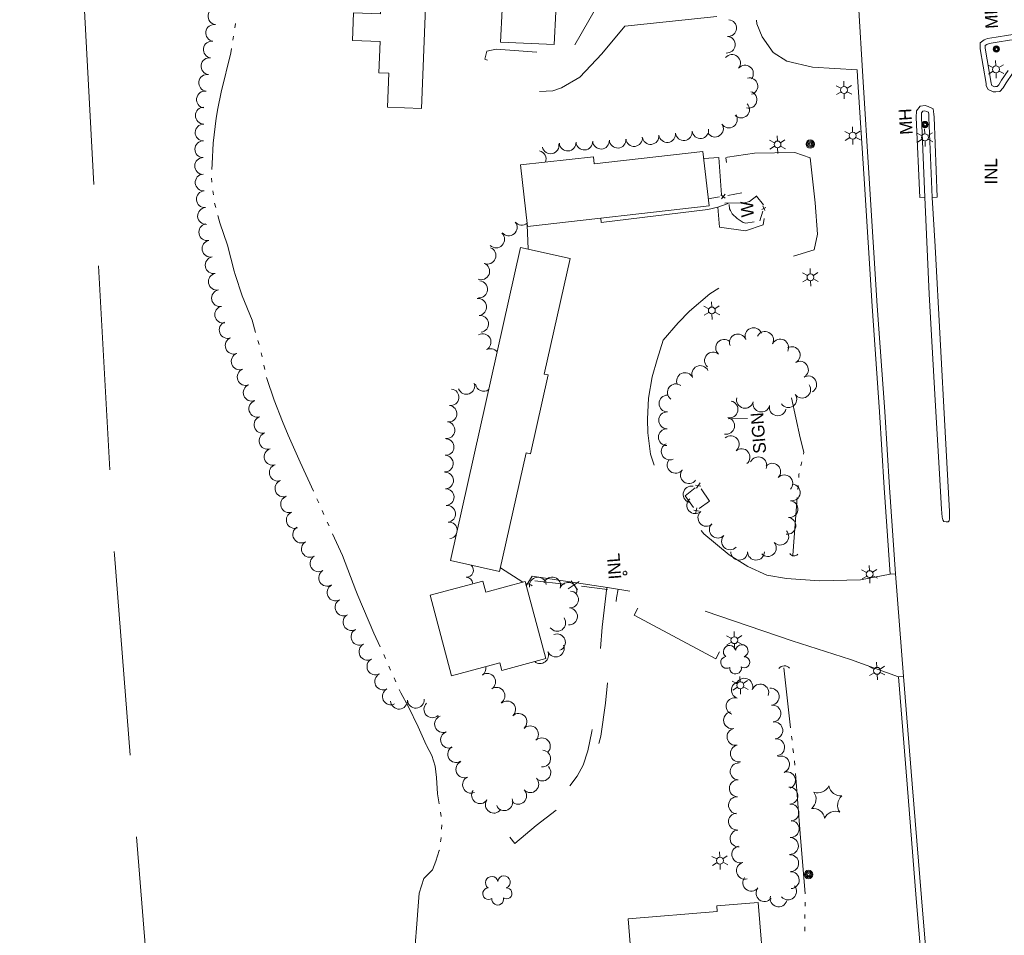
# Model space of a CAD drawing. Header units: feet. Extents: x 191091 to 192997, y 267020 to 268519.
# Tile 2 of 8: x 191130 to 191599, y 267468 to 267903. Entities that reach past the tile are written whole.
import ezdxf
from ezdxf.enums import TextEntityAlignment as Align

# ---------------------------------------------------------------- set-up
doc = ezdxf.new("R2010")
doc.units = ezdxf.units.FT
doc.header["$MEASUREMENT"] = 0
for name, pattern in [('DGN Style 3', [136.13208, 97.2372, -38.89488]), ('DGN Style 5', [68.06604, 29.17116, -38.89488]), ('DGN Style 6', [184.945154, 0.097237, -38.89488, 68.06604, -38.89488, 0.097237, -38.89488])]:
    doc.linetypes.add(name, pattern=pattern)
for name, color, linetype, lineweight in [('E_DRN_Grate', 140, 'Continuous', 0), ('E_DWY', 3, 'DGN Style 3', 0), ('E_LAND_Vegetation', 20, 'Continuous', 0), ('E_MAP_Limits', 20, 'DGN Style 3', 0), ('E_MISCPROP', 43, 'Continuous', 0), ('E_MISCPROP_HvyLine', 251, 'Continuous', 13), ('E_MISCPROP_Railing', 43, 'Continuous', 0), ('E_PATH_Sidewalk', 3, 'DGN Style 5', 0), ('E_RDWY', 43, 'Continuous', 13), ('E_WTR', 251, 'DGN Style 6', 0)]:
    doc.layers.add(name, color=color, linetype=linetype, lineweight=lineweight)
doc.styles.add('Style-IGR_FONT_0', font='IGR_FONT_0.shx')
doc.styles.add('Style-IGR_FONT_1', font='IGR_FONT_1.shx')

# ---------------------------------------------------------------- blocks, each defined once
blk = doc.blocks.new('INL')
at = {"layer": 'E_MISCPROP_Railing', "color": 43, "linetype": 'Continuous', "lineweight": 0, "style": 'Style-IGR_FONT_0'}
blk.add_text('INL', height=6, rotation=0.0002, dxfattribs=at).set_placement((-5.74, -3.01))
blk = doc.blocks.new('MHO')
at = {"layer": 'E_DRN_Grate', "color": 12, "linetype": 'Continuous', "lineweight": 0}
for centre, radius in [((0.06, 0.01), 1.5), ((0.07, 0.01), 1.22), ((0.06, 0), 0.968), ((0.03, -0.01), 0.605)]:
    blk.add_circle(centre, radius, dxfattribs=at)
blk = doc.blocks.new('CULVRT_1')
at = {"layer": 'E_MISCPROP_Railing', "color": 43, "linetype": 'Continuous', "lineweight": 0}
blk.add_arc((1.92, 1.44), 2.4, 216.8801, 323.1197, dxfattribs=at)
blk = doc.blocks.new('CULVRT_2')
at = {"layer": 'E_MISCPROP_Railing', "color": 43, "linetype": 'Continuous', "lineweight": 0}
blk.add_arc((2.53, 1.89), 3.16, 216.8789, 323.1185, dxfattribs=at)
blk = doc.blocks.new('POLE')
at = {"layer": 'E_MISCPROP', "color": 1, "linetype": 'Continuous', "lineweight": 0}
for centre, radius in [((-0.01, 0.02), 2.02), ((-0.01, 0.03), 1.52), ((0, -0.01), 1.01), ((0, 0), 0.502)]:
    blk.add_circle(centre, radius, dxfattribs=at)
blk = doc.blocks.new('LTP')
at = {"layer": 'E_MISCPROP', "color": 1, "linetype": 'Continuous', "lineweight": 0}
for p, q in [((-1.63, 0.07), (-4.24, 0.14)), ((-0.8, 1.43), (-2, 3.73)), ((0.9, 1.42), (2.27, 3.65)), ((-0.88, -1.42), (-2.24, -3.61)), ((0.76, -1.47), (2, -3.65)), ((1.64, -0.02), (4.16, -0.09))]:
    blk.add_line(p, q, dxfattribs=at)
blk.add_circle((0, 0), 1.64, dxfattribs=at)
blk = doc.blocks.new('SIGN_4')
at = {"layer": 'E_MISCPROP', "color": 1, "linetype": 'Continuous', "lineweight": 0, "style": 'Style-IGR_FONT_0'}
blk.add_text('SIGN', height=6, rotation=359.9999, dxfattribs=at).set_placement((-9.6, -0.01), align=Align.MIDDLE_LEFT)
blk = doc.blocks.new('LTP_5')
at = {"layer": 'E_MISCPROP', "color": 1, "linetype": 'Continuous', "lineweight": 0}
for p, q in [((-1.63, 0.07), (-4.24, 0.14)), ((-0.8, 1.43), (-2, 3.73)), ((0.9, 1.42), (2.27, 3.65)), ((-0.88, -1.42), (-2.24, -3.61)), ((0.76, -1.47), (2, -3.65)), ((1.64, -0.02), (4.16, -0.09))]:
    blk.add_line(p, q, dxfattribs=at)
blk.add_circle((0, 0), 1.64, dxfattribs=at)
blk = doc.blocks.new('TREE_1')
at = {"layer": 'E_LAND_Vegetation', "color": 94, "linetype": 'Continuous', "lineweight": 0}
for centre, radius, start, end in [((-1.47, 4.28), 2.78, 1.3945, 209.1675), ((3.57, 2.42), 2.97, 278.4236, 139.6575), ((-4.47, 0.2), 2.78, 78.0715, 279.0825), ((-2.01, -4.2), 2.61, 140.7796, 358.7122), ((3.46, -3.43), 2.97, 196.0744, 79.0477)]:
    blk.add_arc(centre, radius, start, end, dxfattribs=at)
blk = doc.blocks.new('TREE_2')
at = {"layer": 'E_LAND_Vegetation', "color": 94, "linetype": 'Continuous', "lineweight": 0}
for centre, radius, start, end in [((-1.47, 4.28), 2.78, 1.3945, 209.1675), ((3.57, 2.42), 2.97, 278.4236, 139.6575), ((-4.47, 0.2), 2.78, 78.0715, 279.0825), ((-2.01, -4.2), 2.61, 140.7796, 358.7122), ((3.46, -3.43), 2.97, 196.0744, 79.0477)]:
    blk.add_arc(centre, radius, start, end, dxfattribs=at)
blk = doc.blocks.new('INL_6')
at = {"layer": 'E_MISCPROP_Railing', "color": 43, "linetype": 'Continuous', "lineweight": 0, "style": 'Style-IGR_FONT_0'}
blk.add_text('INL', height=6, rotation=359.9999, dxfattribs=at).set_placement((-5.74, -3.01))
blk = doc.blocks.new('PINEL_2')
at = {"layer": 'E_LAND_Vegetation', "color": 94, "linetype": 'Continuous', "lineweight": 0}
for centre, start, end in [((-8.14, 7.32), 275.2112, 0.9761), ((2.26, 10.71), 215.2112, 300.9761), ((10.41, 3.41), 155.2112, 240.9762), ((-10.4, -3.39), 335.2112, 60.9761), ((8.15, -7.3), 95.2112, 180.9762), ((-2.25, -10.7), 35.2112, 120.9762)]:
    blk.add_arc(centre, 5.72, start, end, dxfattribs=at)
blk = doc.blocks.new('WAL_2')
at = {"layer": 'E_MISCPROP_Railing', "color": 43, "linetype": 'Continuous', "lineweight": 0, "style": 'Style-IGR_FONT_0'}
blk.add_text('W', height=6, rotation=0.0001, dxfattribs=at).set_placement((-2.3, -0.01), align=Align.MIDDLE_LEFT)

msp = doc.modelspace()

# ---------------------------------------------------------------- linework, layer by layer
at = {"layer": 'E_DWY', "color": 2, "linetype": 'DGN Style 3', "lineweight": 0, "flags": 128}
for points in [[(191479.26, 267922.84), (191462.56, 267914.96), (191428.35, 267912.14), (191404.7, 267909.4), (191393.33, 267889.3), (191385.26, 267887.22), (191376.31, 267887.92), (191377.31, 267869.15), (191383.92, 267869.49), (191388.08, 267871.04), (191396.77, 267876.06), (191407.33, 267887.21), (191418.27, 267900.33), (191468.22, 267905.5), (191473.24, 267905.06), (191480.95, 267903.29)], [(191528.81, 267879.6), (191507.57, 267880.87), (191495.35, 267883.59), (191488.8, 267887.85), (191483.6, 267895.19), (191481.14, 267901.39), (191480.97, 267903.19)], [(191544.52, 267639.51), (191530.36, 267636.77), (191510.95, 267636.32), (191495.19, 267637.45), (191485.92, 267639.03), (191476.8, 267643.09), (191467.96, 267648.62), (191455.93, 267658.65), (191453.01, 267661.91), (191450.73, 267669.47), (191435.65, 267686.35), (191432.34, 267691.06), (191430.47, 267696.61), (191429.21, 267706.78), (191428.98, 267713.29), (191429.54, 267723.19), (191431.31, 267733.47), (191433.72, 267741.64), (191436.43, 267750.83), (191443.67, 267759.05), (191449.09, 267764.63), (191458.79, 267772.94), (191469, 267779.48), (191472.51, 267781.84), (191479.49, 267784.56), (191495.25, 267789.82), (191508.36, 267793.88), (191510.01, 267801.34), (191508.82, 267816.24), (191506.5, 267837.6), (191499.22, 267840.16), (191479.92, 267839.82), (191467.08, 267837.91), (191466.41, 267837.66), (191467.74, 267825.25), (191474.92, 267825.61), (191481.73, 267820.23), (191484.53, 267817.07), (191485.42, 267814.07), (191484.03, 267805.71), (191475.71, 267802.84), (191463.3, 267804.65), (191462.52, 267814.17), (191457.73, 267812.99), (191406.97, 267806.84), (191406.77, 267808.95)], [(191371.75, 267805.72), (191372.25, 267794.2)], [(191369.72, 267635.71), (191359.05, 267642.48)], [(191371.32, 267634.7), (191371.14, 267634.81)], [(191548.47, 267590.63), (191525.62, 267598.88), (191497.91, 267607.79), (191453.13, 267623.07), (191447.16, 267620.39), (191428.1, 267629.38), (191423.55, 267631.02), (191410, 267633.13), (191374.22, 267638.5), (191371.38, 267633.95)]]:
    msp.add_lwpolyline(points, dxfattribs=at)
at = {"layer": 'E_LAND_Vegetation', "color": 94, "linetype": 'Continuous', "lineweight": 0}
for centre, radius, start, end in [((191223.93, 267905.02), 4, 81.9528, 261.9375), ((191467.44, 267899.42), 3.97, 265.3549, 85.3396), ((191222.81, 267897.1), 4, 81.9528, 261.9375), ((191221.69, 267889.18), 4, 81.9528, 261.9375), ((191466.8, 267891.5), 3.97, 265.3549, 85.3396), ((191220.59, 267881.27), 4, 82.1756, 262.1603), ((191469.31, 267882.82), 3.97, 320.6751, 140.6598), ((191475.46, 267877.79), 3.97, 320.6751, 140.6598), ((191219.51, 267873.35), 4, 82.1756, 262.1603), ((191477.56, 267871.74), 3.97, 284.0701, 104.0548), ((191218.42, 267865.43), 4, 82.1756, 262.1603), ((191477.17, 267865.31), 3.97, 254.407, 74.3917), ((191217.89, 267857.73), 4, 89.215, 269.1997), ((191473.63, 267860.62), 3.97, 224.857, 44.8417), ((191467.82, 267855.9), 3.97, 213.3348, 33.3194), ((191217.78, 267849.73), 4, 89.215, 269.1997), ((191446.32, 267849.89), 3.97, 186.8164, 6.8011), ((191454.2, 267850.84), 3.97, 186.982, 6.9667), ((191461.18, 267851.54), 3.97, 213.3348, 33.3194), ((191217.67, 267841.74), 4, 89.215, 269.1997), ((191399, 267845.35), 3.97, 183.3671, 3.3517), ((191406.93, 267845.81), 3.97, 183.3671, 3.3517), ((191414.87, 267846.28), 3.97, 183.3671, 3.3517), ((191422.64, 267847.07), 3.97, 186.8164, 6.8011), ((191430.53, 267848.01), 3.97, 186.8164, 6.8011), ((191438.42, 267848.95), 3.97, 186.8164, 6.8011), ((191376.78, 267837.09), 3.97, 338.031, 77.0061), ((191382.95, 267843.56), 3.97, 191.5843, 11.569), ((191391.07, 267844.88), 3.97, 183.3671, 3.3517), ((191217.56, 267833.75), 4, 89.215, 269.1997), ((191217.8, 267825.94), 4, 94.0944, 274.0791), ((191218.37, 267817.97), 4, 94.0944, 274.0791), ((191218.94, 267809.99), 4, 94.0944, 274.0791), ((191219.54, 267802.27), 4, 100.9201, 280.9048), ((191362.97, 267804.56), 4.02, 219.3913, 39.376), ((191369.19, 267809.66), 4.02, 219.3913, 309.867), ((191356.99, 267798.82), 4.02, 226.3782, 46.3629), ((191221.05, 267794.42), 4, 100.9201, 280.9048), ((191352.9, 267791.12), 4.02, 248.0463, 68.0309), ((191222.56, 267786.57), 4, 100.9201, 280.9048), ((191349.89, 267783.66), 4.02, 248.0463, 68.0309), ((191224.08, 267778.72), 4, 100.9201, 280.9048), ((191348.94, 267775.06), 4.02, 264.9898, 84.9745), ((191225.59, 267770.87), 4, 100.9201, 280.9048), ((191348.45, 267766.63), 4.02, 276.5542, 96.5389), ((191227.1, 267763.02), 4, 100.9201, 280.9048), ((191349.36, 267758.63), 4.02, 276.5542, 96.5389), ((191229.23, 267755.73), 4, 111.0024, 290.9871), ((191479.51, 267752.76), 4.01, 21.9299, 201.9146), ((191232.09, 267748.27), 4, 111.0024, 290.9871), ((191350.55, 267749.92), 4.02, 297.6281, 117.6128), ((191472.07, 267749.77), 4.01, 21.9299, 201.9146), ((191485.02, 267750.96), 4.01, 333.4242, 153.4089), ((191465.52, 267747.22), 4.01, 48.7068, 228.6915), ((191492.19, 267747.37), 4.01, 333.4242, 153.4089), ((191497.66, 267743.77), 4.01, 299.562, 119.5467), ((191234.96, 267740.8), 4, 111.0024, 290.9871), ((191354.28, 267742.79), 4.02, 38.2052, 117.6128), ((191460.23, 267741.2), 4.01, 48.7068, 228.6915), ((191454.17, 267734.76), 4.01, 24.9443, 204.929), ((191501.61, 267736.8), 4.01, 299.562, 119.5467), ((191237.82, 267733.34), 4, 111.0024, 290.9871), ((191446.9, 267731.39), 4.01, 24.9443, 204.929), ((191505.56, 267729.83), 4.01, 299.562, 119.5467), ((191240.69, 267725.88), 4, 111.0024, 290.9871), ((191342.87, 267729.08), 3.95, 200.4433, 20.428), ((191351.07, 267730.49), 3.95, 187.9555, 307.1291), ((191442.56, 267726.05), 4.01, 53.4155, 233.4002), ((191502.66, 267727.35), 4.01, 214.5265, 34.5112), ((191335.33, 267723.7), 3.95, 263.0947, 83.0794), ((191438.57, 267720.7), 4.01, 88.8984, 268.8831), ((191496.06, 267722.8), 4.01, 214.5265, 34.5112), ((191243.36, 267718.21), 4, 107.621, 287.6056), ((191334.37, 267715.86), 3.95, 263.0947, 83.0794), ((191468.1, 267717.95), 4.01, 258.1691, 78.1538), ((191475.43, 267722.48), 4.01, 167.1373, 347.122), ((191483.24, 267720.7), 4.01, 167.1373, 347.122), ((191491.05, 267718.91), 4.01, 167.1373, 347.122), ((191245.78, 267710.6), 4, 107.621, 287.6056), ((191438.41, 267712.68), 4.01, 88.8984, 268.8831), ((191333.42, 267708.03), 3.95, 263.0947, 83.0794), ((191466.46, 267710.11), 4.01, 258.1691, 78.1538), ((191248.2, 267702.98), 4, 107.621, 287.6056), ((191438.26, 267704.67), 4.01, 88.8984, 268.8831), ((191468.64, 267701.34), 4.01, 310.0167, 130.0014), ((191333.01, 267700), 3.95, 267.1511, 87.1358), ((191439.62, 267697.89), 4.01, 113.8092, 293.7939), ((191250.62, 267695.36), 4, 107.621, 287.6056), ((191332.62, 267692.12), 3.95, 267.1511, 87.1358), ((191473.8, 267695.2), 4.01, 310.0167, 130.0014), ((191253.07, 267687.83), 4, 109.7758, 289.7605), ((191442.43, 267691.53), 4.01, 142.2011, 322.1858), ((191481.82, 267691.3), 4.01, 336.6229, 156.6076), ((191488.37, 267688.24), 4.01, 316.4054, 136.3901), ((191332.76, 267684.05), 3.95, 272.0072, 91.9919), ((191448.76, 267686.62), 4.01, 142.2011, 322.1858), ((191494.17, 267682.71), 4.01, 316.4054, 136.3901), ((191255.77, 267680.31), 4, 109.7758, 289.7605), ((191497.69, 267678.39), 4.01, 262.4949, 82.4796), ((191333.03, 267676.17), 3.95, 272.0072, 91.9919), ((191450.05, 267677.43), 4.01, 80.0547, 260.0393), ((191258.47, 267672.78), 4, 109.7758, 289.7605), ((191333.75, 267668.17), 3.95, 275.8916, 95.8763), ((191451.77, 267672.3), 4.01, 131.3863, 311.371), ((191496.64, 267670.45), 4.01, 262.4949, 82.4796), ((191261.18, 267665.26), 4, 109.7758, 289.7605), ((191457.07, 267666.29), 4.01, 131.3863, 311.371), ((191334.56, 267660.32), 3.95, 358.8918, 95.8763), ((191462.54, 267660.68), 4.01, 136.139, 316.1237), ((191495.6, 267662.5), 4.01, 262.4949, 82.4796), ((191264.24, 267658.36), 4, 120.9995, 300.9842), ((191334.56, 267660.32), 3.95, 275.8916, 335.9941), ((191492.23, 267657.36), 4.01, 222.8223, 42.8069), ((191268.36, 267651.51), 4, 120.9995, 300.9842), ((191468.32, 267655.13), 4.01, 136.139, 316.1237), ((191486.35, 267651.91), 4.01, 222.8223, 42.8069), ((191472.65, 267650.18), 4.01, 179.9806, 359.9653), ((191480.67, 267650.18), 4.01, 179.9806, 359.9653), ((191272.48, 267644.65), 4, 120.9995, 300.9842), ((191276.59, 267637.8), 4, 120.9995, 300.9842), ((191342.89, 267641.37), 3.32, 268.1311, 47.2232), ((191342.67, 267634.74), 3.32, 3.4406, 88.1158), ((191371.44, 267630.91), 4.03, 47.5672, 94.59), ((191376.89, 267633.96), 4.03, 9.6466, 189.6313), ((191383.7, 267634.09), 4.03, 341.4555, 161.4402), ((191391.34, 267631.53), 4.03, 341.4555, 161.4402), ((191280.54, 267630.74), 4, 118.3853, 298.3699), ((191392.15, 267627.42), 4.03, 266.7672, 86.7519), ((191284.34, 267623.71), 4, 118.3853, 298.3699), ((191391.69, 267619.38), 4.03, 266.7672, 86.7519), ((191288.14, 267616.68), 4, 118.3853, 298.3699), ((191386.06, 267616.33), 4.03, 214.9763, 34.961), ((191291.94, 267609.64), 4, 118.3853, 298.3699), ((191385.93, 267607.03), 4.03, 291.215, 111.1997), ((191295.74, 267602.61), 4, 118.3853, 298.3699), ((191377.96, 267600.99), 4.03, 230.4398, 23.1239), ((191385.37, 267604.16), 4.03, 203.1392, 23.1239), ((191299.54, 267595.57), 4, 118.3853, 298.3699), ((191348.13, 267594.68), 4, 306.4105, 10.7951), ((191303.23, 267588.43), 4, 117.2423, 297.2269), ((191352.74, 267588.27), 4, 303.6765, 123.6611), ((191473.04, 267584.26), 4.03, 71.6605, 251.6452), ((191475.13, 267585.9), 4.03, 340.0101, 159.9947), ((191306.88, 267581.32), 4, 117.2423, 297.2269), ((191357.17, 267581.62), 4, 303.6765, 123.6611), ((191482.7, 267583.14), 4.03, 340.0101, 159.9947), ((191487.66, 267581.18), 4.03, 276.0013, 95.986), ((191310.8, 267579.27), 4, 183.3286, 3.3133), ((191318.78, 267579.74), 4, 183.3286, 3.3133), ((191362.26, 267575.08), 4, 312.2441, 132.2287), ((191470.5, 267576.61), 4.03, 71.6605, 251.6452), ((191326.66, 267575.16), 4, 132.9197, 312.9044), ((191469.31, 267569.96), 4.03, 101.5233, 281.5079), ((191488.5, 267573.16), 4.03, 276.0013, 95.986), ((191331.75, 267568.14), 4, 110.8813, 290.866), ((191367.63, 267569.16), 4, 312.2441, 132.2287), ((191489.38, 267565.12), 4.03, 276.581, 96.5657), ((191334.59, 267560.67), 4, 110.8813, 290.866), ((191373.16, 267563.26), 4, 314.8063, 134.791), ((191470.92, 267562.06), 4.03, 101.5233, 281.5079), ((191378.79, 267557.58), 4, 314.8063, 134.791), ((191490.3, 267557.11), 4.03, 276.581, 96.5657), ((191337.98, 267553.85), 4, 120.6207, 300.6054), ((191378.94, 267551.7), 4, 266.1659, 86.1506), ((191472.53, 267554.16), 4.03, 101.5233, 281.5079), ((191492.59, 267548.89), 4.03, 290.8319, 110.8166), ((191341.88, 267546.59), 4, 113.5603, 293.545), ((191379.03, 267545.09), 4, 223.9671, 43.9517), ((191472.44, 267545.6), 4.03, 87.1887, 267.1734), ((191345.07, 267539.26), 4, 113.5603, 293.545), ((191373.28, 267539.54), 4, 223.9671, 43.9517), ((191472.04, 267537.54), 4.03, 87.1887, 267.1734), ((191495.46, 267541.35), 4.03, 290.8319, 110.8166), ((191349.35, 267534.3), 4, 145.1371, 325.1218), ((191367.52, 267533.99), 4, 223.9671, 43.9517), ((191496.56, 267534.07), 4.03, 273.8203, 93.805), ((191355.91, 267529.73), 4, 145.1371, 325.1218), ((191360.92, 267530.96), 4, 204.4403, 24.425), ((191471.64, 267529.49), 4.03, 87.1887, 267.1734), ((191497.1, 267526.02), 4.03, 273.8203, 93.805), ((191471.66, 267521.73), 4.03, 94.905, 274.8897), ((191497.19, 267518.2), 4.03, 267.5066, 87.4912), ((191472.35, 267513.69), 4.03, 94.905, 274.8897), ((191496.84, 267510.15), 4.03, 267.5066, 87.4912), ((191473.25, 267506.1), 4.03, 105.7255, 285.7102), ((191496.95, 267501.92), 4.03, 272.0069, 91.9916), ((191475.44, 267498.34), 4.03, 105.7255, 285.7102), ((191478.43, 267492.67), 4.03, 141.5665, 321.5511), ((191497.23, 267493.86), 4.03, 272.0069, 91.9916), ((191484.75, 267487.66), 4.03, 141.5665, 321.5511), ((191495.93, 267488.49), 4.03, 220.6676, 40.6523), ((191491.42, 267485.18), 4.03, 164.3581, 344.3428)]:
    msp.add_arc(centre, radius, start, end, dxfattribs=at)
at = {"layer": 'E_MAP_Limits', "color": 3, "linetype": 'DGN Style 3', "lineweight": 0, "flags": 128}
msp.add_lwpolyline([(191130.26, 268465.81), (191175.35, 267648.76), (191223.21, 267039.49)], dxfattribs=at)
at = {"layer": 'E_MISCPROP', "color": 1, "linetype": 'Continuous', "lineweight": 0}
msp.add_line((191467.42, 267713.37), (191476.62, 267713.58), dxfattribs=at)
at = {"layer": 'E_MISCPROP_HvyLine', "color": 230, "linetype": 'Continuous', "lineweight": 13, "flags": 128}
for points in [[(191323.92, 267921.37), (191305.81, 267922.09), (191305.28, 267908.51), (191302.13, 267908.63), (191302.03, 267906.13), (191289.17, 267906.64), (191288.65, 267893.5), (191301.79, 267892.98), (191301.21, 267878.14), (191305.92, 267877.95), (191305.28, 267861.77), (191321.54, 267861.13)], [(191385.39, 267907.12), (191359.86, 267908.27), (191359.16, 267892.73), (191384.69, 267891.59)], [(191455.42, 267840.62), (191458.34, 267814.79), (191371.94, 267805.01), (191368.64, 267834.26), (191403.34, 267838.19), (191403.72, 267834.78)], [(191335.33, 267645.99), (191368.53, 267795.03), (191392.2, 267789.76), (191379.94, 267734.72), (191381.77, 267734.31), (191373.41, 267696.81), (191371.26, 267697.29), (191358.67, 267640.79)], [(191370.82, 267636), (191380.64, 267599.29), (191359.65, 267593.68), (191358.71, 267597.21), (191335.83, 267591.09), (191325.57, 267629.48), (191350.69, 267636.2), (191352.08, 267630.99)], [(191422.52, 267441.76), (191419.77, 267475.46), (191462.19, 267478.92), (191461.97, 267481.63), (191481.67, 267483.24), (191484.67, 267446.4), (191454.66, 267443.96), (191455.07, 267438.86), (191442.68, 267437.85), (191442.23, 267443.36)]]:
    msp.add_lwpolyline(points, close=True, dxfattribs=at)
at = {"layer": 'E_MISCPROP_Railing', "color": 43, "linetype": 'Continuous', "lineweight": 0}
for p, q in [((191463.93, 267820.02), (191465.95, 267818.46)), ((191464.2, 267818.08), (191466.04, 267820.43)), ((191483.48, 267813.12), (191485.33, 267813.97)), ((191484.94, 267812.6), (191483.97, 267814.76)), ((191451.83, 267681.88), (191454.44, 267681.43)), ((191452.38, 267680.45), (191454.17, 267682.96)), ((191453.61, 267669.46), (191451.12, 267669.98)), ((191452.52, 267671.09), (191451.9, 267668.18)), ((191396.46, 267636.04), (191391.37, 267632.57)), ((191395.76, 267632.04), (191392.77, 267636.39))]:
    msp.add_line(p, q, dxfattribs=at)
at = {"layer": 'E_MISCPROP_Railing', "color": 43, "linetype": 'Continuous', "lineweight": 0, "flags": 128}
for points in [[(191457.95, 267818.22), (191463.3, 267819.03)], [(191467.22, 267819.73), (191473.93, 267821.01)], [(191484.3, 267815.22), (191480.89, 267819.46)], [(191482.59, 267807.73), (191483.98, 267812.3)], [(191446.92, 267676.72), (191451.77, 267680.62)], [(191454.59, 267680.16), (191458.51, 267674.26)], [(191450.97, 267671.24), (191446.92, 267676.72)], [(191458.51, 267674.26), (191453.71, 267670.67)], [(191389.47, 267634.68), (191375.43, 267636.35)], [(191409.99, 267632.24), (191397.64, 267633.71)]]:
    msp.add_lwpolyline(points, dxfattribs=at)
at = {"layer": 'E_MISCPROP_Railing', "color": 43, "linetype": 'Continuous', "lineweight": 13, "flags": 128}
for points in [[(191465.8, 267816.07), (191475.28, 267816.28), (191477.67, 267816.93), (191481.06, 267819.52)], [(191479.81, 267807.18), (191475.9, 267806.59), (191474.59, 267806.94), (191471.67, 267808.8), (191469.29, 267811.02), (191468.5, 267812.57), (191468.08, 267813.4), (191467.84, 267815.41)], [(191463.29, 267602.58), (191461.61, 267599.15), (191422.65, 267619.91), (191424.39, 267623.29)]]:
    msp.add_lwpolyline(points, dxfattribs=at)
at = {"layer": 'E_MISCPROP_Railing', "color": 43, "linetype": 'Continuous', "lineweight": 0}
msp.add_ellipse((191418.34, 267640.03), major_axis=(0.889, 0.031), ratio=0.998627, dxfattribs=at)
at = {"layer": 'E_PATH_Sidewalk', "color": 2, "linetype": 'DGN Style 5', "lineweight": 0, "flags": 128}
for points in [[(191376.31, 267887.92), (191357, 267889.38), (191352.6, 267888.44), (191351.61, 267884.64), (191354.47, 267883.34), (191356.64, 267885.49), (191376.54, 267883.67)], [(191464.34, 267820.12), (191462.93, 267837.82), (191455.79, 267837.27)], [(191462.52, 267814.17), (191467.41, 267815.85)], [(191409.72, 267633.17), (191407.53, 267614.24), (191406.24, 267599.71), (191404.41, 267577.98), (191402.52, 267564.55), (191400.6, 267555.39), (191398.36, 267548.57), (191395.63, 267543.31), (191391.98, 267538.58), (191387.07, 267534.37), (191362.69, 267515.44), (191365.98, 267511.29), (191376.13, 267519.84), (191386.18, 267527.71), (191391.65, 267531.95), (191396.11, 267535.92), (191399.44, 267540.41), (191400.67, 267543.6), (191402.85, 267548.84), (191406.86, 267562.46), (191409.01, 267578.03), (191410.63, 267592.91), (191412.17, 267606.77), (191413.16, 267620.05), (191414.33, 267628.29), (191415.06, 267632.34)], [(191477.76, 267442.01), (191487.7, 267442.82), (191484.41, 267482.57), (191484.25, 267483.69), (191481.03, 267483.19)]]:
    msp.add_lwpolyline(points, dxfattribs=at)
at = {"layer": 'E_RDWY', "color": 30, "linetype": 'Continuous', "lineweight": 13, "flags": 128}
for points in [[(191513.46, 268224.15), (191516.65, 268160.26), (191518.63, 268124.35), (191521.43, 268074.81), (191524.52, 268015.23), (191527.66, 267949.42), (191529.52, 267910.65), (191531.5, 267876.32), (191534.6, 267827.82), (191538.4, 267767.21), (191541.96, 267716.92), (191544.17, 267680.72), (191547.01, 267639.68)], [(191606.68, 267882.65), (191611.75, 267888.73), (191613.08, 267890.35), (191613.82, 267891.66), (191614.14, 267893.52), (191613.93, 267895.31), (191612.92, 267896.49), (191610.88, 267897.65), (191609.16, 267897.15), (191600.93, 267896.09), (191595.04, 267895.16), (191590.92, 267894.52), (191589.25, 267893.79), (191587.32, 267892.35), (191587.3, 267889.59), (191590.19, 267872.96), (191590.22, 267871.93), (191591.21, 267870.12), (191593.64, 267869.01), (191594.81, 267869.05), (191596.73, 267869.24), (191598.32, 267870.95), (191599.68, 267873.28), (191602.83, 267877.8)], [(191604.76, 267884.25), (191609.82, 267890.33), (191611.01, 267891.77), (191611.43, 267892.51), (191611.62, 267893.59), (191611.54, 267894.26), (191611.31, 267894.53), (191610.56, 267894.95), (191609.67, 267894.7), (191601.29, 267893.62), (191595.42, 267892.69), (191591.63, 267892.1), (191590.52, 267891.62), (191589.81, 267891.09), (191589.8, 267889.79), (191592.68, 267873.22), (191592.7, 267872.6), (191593, 267872.05), (191594.14, 267871.53), (191594.65, 267871.55), (191595.54, 267871.64), (191596.3, 267872.45), (191597.57, 267874.63), (191600.78, 267879.23)], [(191528.81, 267879.6), (191529.01, 267876.17), (191532.11, 267827.66), (191535.91, 267767.04), (191539.46, 267716.75), (191541.68, 267680.56), (191544.52, 267639.51)], [(191566.97, 267818.88), (191565.42, 267856.94), (191565.36, 267858.46), (191565.02, 267861.03), (191562.7, 267862.16), (191561.17, 267862.51), (191558.82, 267862.28), (191557.06, 267860.05), (191556.94, 267856.83), (191558.6, 267818.78)], [(191564.47, 267818.78), (191562.92, 267856.85), (191562.87, 267858.25), (191562.72, 267859.37), (191561.86, 267859.79), (191561.01, 267859.98), (191560.12, 267859.9), (191559.53, 267859.15), (191559.44, 267856.84), (191561.1, 267818.89)], [(191558.6, 267818.78), (191561, 267818.89), (191563.18, 267772.74), (191565.95, 267722.31), (191568.02, 267687.18), (191569.05, 267670.43), (191569.3, 267666.62), (191569.57, 267665.34), (191570.1, 267664.52), (191571.17, 267664.33), (191572.13, 267664.36), (191572.61, 267664.94), (191572.8, 267665.9), (191572.74, 267669.32), (191570.69, 267707.26), (191566.03, 267795.41), (191564.57, 267818.79), (191566.97, 267818.88)], [(191544.62, 267639.51), (191547.01, 267639.68), (191550.96, 267590.83), (191548.57, 267590.64)], [(191548.47, 267590.63), (191552.56, 267539.52), (191556.92, 267485.16), (191560.7, 267439.87), (191558.93, 267435.76)], [(191550.96, 267590.83), (191555.05, 267539.72), (191559.42, 267485.36), (191563.24, 267439.45), (191561.23, 267434.77)]]:
    msp.add_lwpolyline(points, dxfattribs=at)
at = {"layer": 'E_WTR', "color": 150, "linetype": 'Continuous', "lineweight": 0, "flags": 128}
for points in [[(191232.65, 267899.58), (191232.97, 267901.58)], [(191231.7, 267893.61), (191232.01, 267895.6)], [(191224.61, 267861.11), (191226.09, 267868.94), (191230.75, 267887.64), (191231.06, 267889.62)], [(191221.7, 267832.05), (191221.84, 267834.8), (191222.31, 267844.61), (191223.73, 267856.47), (191224.61, 267861.11)], [(191221.77, 267826.02), (191221.53, 267828.02)], [(191222.49, 267820.01), (191222.25, 267822.01)], [(191223.57, 267814.07), (191223.05, 267816.02)], [(191232.8, 267782.12), (191232.26, 267783.78), (191229.18, 267796.1), (191225.56, 267806.75), (191224.63, 267810.18)], [(191242.56, 267754.59), (191240.93, 267760.36), (191236.13, 267771.91), (191232.8, 267782.12)], [(191244.21, 267748.76), (191243.66, 267750.71)], [(191245.64, 267742.89), (191245.22, 267744.86)], [(191246.91, 267736.97), (191246.49, 267738.94)], [(191258.09, 267705.69), (191255.27, 267712.12), (191251.37, 267722.32), (191247.83, 267732.68), (191247.76, 267733.03)], [(191503.27, 267696.65), (191503.46, 267697.51), (191501.75, 267704.42), (191497.55, 267723.47)], [(191270.08, 267679.01), (191263.76, 267692.76), (191258.09, 267705.69)], [(191502.05, 267691.09), (191502.46, 267692.94)], [(191501.03, 267685.5), (191501.13, 267686.88), (191501.24, 267687.38)], [(191500.59, 267679.82), (191500.74, 267681.71)], [(191272.56, 267673.49), (191271.74, 267675.34)], [(191498.2, 267648.6), (191500.3, 267676.04)], [(191275.02, 267667.97), (191274.2, 267669.81)], [(191277.49, 267662.44), (191276.66, 267664.28)], [(191290.22, 267631.71), (191283.88, 267648.3), (191279.15, 267658.76)], [(191301.81, 267604.86), (191298.86, 267611.33), (191291.13, 267629.34), (191290.22, 267631.71)], [(191304.32, 267599.35), (191303.49, 267601.19)], [(191306.81, 267593.84), (191305.99, 267595.68)], [(191497.18, 267566.31), (191493.96, 267594.84)], [(191309.25, 267588.3), (191308.44, 267590.15)], [(191323.66, 267558.32), (191319.85, 267566.83), (191315.24, 267576.29), (191311.58, 267583.01), (191310.88, 267584.61)], [(191497.85, 267560.41), (191497.62, 267562.37)], [(191329.88, 267530.13), (191329.03, 267535.01), (191328.68, 267542.69), (191328.03, 267548.11), (191326.37, 267553.22), (191323.86, 267557.87), (191323.66, 267558.32)], [(191498.51, 267554.5), (191498.29, 267556.47)], [(191499.1, 267548.59), (191498.95, 267550.57)], [(191501.72, 267516.02), (191499.42, 267544.65)], [(191330.85, 267524.16), (191330.54, 267526.16)], [(191331.08, 267518.15), (191331.21, 267520.16)], [(191330.55, 267512.13), (191330.82, 267514.01), (191330.83, 267514.12)], [(191504.02, 267487.4), (191501.72, 267516.02)], [(191319.9, 267481.5), (191320.35, 267487.69), (191322.63, 267494.71), (191326.65, 267498.81), (191328.36, 267502.84), (191329.96, 267508.04), (191329.98, 267508.13)], [(191318.59, 267452.31), (191318.65, 267452.96), (191318.53, 267462.97), (191319.28, 267473), (191319.9, 267481.5)], [(191504.02, 267481.46), (191504.04, 267483.44)], [(191503.94, 267475.52), (191503.96, 267477.5)], [(191503.85, 267469.58), (191503.88, 267471.56)]]:
    msp.add_lwpolyline(points, dxfattribs=at)

# ---------------------------------------------------------------- block references
at = {"layer": 'E_DRN_Grate', "color": 12, "linetype": 'Continuous', "lineweight": 0, "xscale": 0.9999987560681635, "yscale": 0.9999987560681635, "zscale": 0.9999987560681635, "rotation": 93.38078060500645}
for p in [(191595.12, 267889.37), (191561.17, 267853.44)]:
    msp.add_blockref('MHO', p, dxfattribs=at)
at = {"layer": 'E_LAND_Vegetation', "color": 94, "linetype": 'Continuous', "lineweight": 0, "xscale": 0.9999996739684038, "yscale": 0.9999996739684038, "zscale": 0.9999996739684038, "rotation": 94.34052905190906}
for name, p in [('TREE_2', (191470.81, 267599.25)), ('PINEL_2', (191514.39, 267531)), ('TREE_1', (191357.6, 267489.24))]:
    msp.add_blockref(name, p, dxfattribs=at)
at = {"layer": 'E_MISCPROP', "color": 1, "linetype": 'Continuous', "lineweight": 0}
for name, p, xscale, yscale, zscale, rotation in [('LTP', (191594.89, 267879.76), 0.9999987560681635, 0.9999987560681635, 0.9999987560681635, 93.38078060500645), ('LTP', (191522.59, 267869.94), 0.9999987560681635, 0.9999987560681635, 0.9999987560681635, 93.38078060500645), ('LTP', (191526.71, 267848.19), 0.9999987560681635, 0.9999987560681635, 0.9999987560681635, 93.38078060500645), ('LTP', (191561.1, 267847.37), 0.9999987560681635, 0.9999987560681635, 0.9999987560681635, 93.38078060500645), ('LTP', (191490.93, 267844.02), 0.9999987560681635, 0.9999987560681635, 0.9999987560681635, 93.38078060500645), ('POLE', (191506.53, 267844.23), 0.9999987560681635, 0.9999987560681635, 0.9999987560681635, 93.38078060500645), ('LTP', (191506.61, 267780.79), 0.9999987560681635, 0.9999987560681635, 0.9999987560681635, 93.38078060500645), ('LTP', (191459.67, 267765), 0.9999987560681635, 0.9999987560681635, 0.9999987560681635, 93.38078060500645), ('SIGN_4', (191481.81, 267706.46), 0.9999996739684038, 0.9999996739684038, 0.9999996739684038, 94.34052905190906), ('LTP_5', (191534.75, 267639.51), 0.9999996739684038, 0.9999996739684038, 0.9999996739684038, 94.34052905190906), ('LTP', (191470.42, 267608.06), 0.9999987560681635, 0.9999987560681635, 0.9999987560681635, 93.38078060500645), ('LTP_5', (191538.3, 267593.48), 0.9999996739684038, 0.9999996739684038, 0.9999996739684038, 94.34052905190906), ('LTP_5', (191473.19, 267586.57), 0.9999996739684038, 0.9999996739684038, 0.9999996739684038, 94.34052905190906), ('LTP_5', (191463.53, 267503.14), 0.9999996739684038, 0.9999996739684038, 0.9999996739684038, 94.34052905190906), ('POLE', (191505.76, 267496.56), 0.9999987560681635, 0.9999987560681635, 0.9999987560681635, 93.38078060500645)]:
    msp.add_blockref(name, p, dxfattribs=dict(at, xscale=xscale, yscale=yscale, zscale=zscale, rotation=rotation))
at = {"layer": 'E_MISCPROP_Railing', "color": 43, "linetype": 'Continuous', "lineweight": 0}
for name, p, xscale, yscale, zscale, rotation in [('INL', (191592.51, 267830.72), 1.000001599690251, 1.000001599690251, 1.000001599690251, 90.50506706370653), ('WAL_2', (191476.54, 267811.66), 0.9999993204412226, 0.9999993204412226, 0.9999993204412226, 93.04327340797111), ('INL_6', (191413.17, 267642.77), 0.9999996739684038, 0.9999996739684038, 0.9999996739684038, 94.34052905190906), ('CULVRT_1', (191496.77, 267649.28), 0.9999991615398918, 0.9999991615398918, 0.9999991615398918, 355.2911967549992), ('CULVRT_2', (191496.66, 267594.71), 1.000001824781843, 1.000001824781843, 1.000001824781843, 182.0043753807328)]:
    msp.add_blockref(name, p, dxfattribs=dict(at, xscale=xscale, yscale=yscale, zscale=zscale, rotation=rotation))

# ---------------------------------------------------------------- texts
at = {"layer": 'E_DRN_Grate', "color": 12, "linetype": 'Continuous', "lineweight": 0, "style": 'Style-IGR_FONT_1'}
for p in [(191592.97, 267899.12), (191552.3, 267848.67)]:
    msp.add_text('MH', height=6, rotation=93.3808, dxfattribs=at).set_placement(p, align=Align.MIDDLE_LEFT)

doc.saveas('drawing.dxf')
